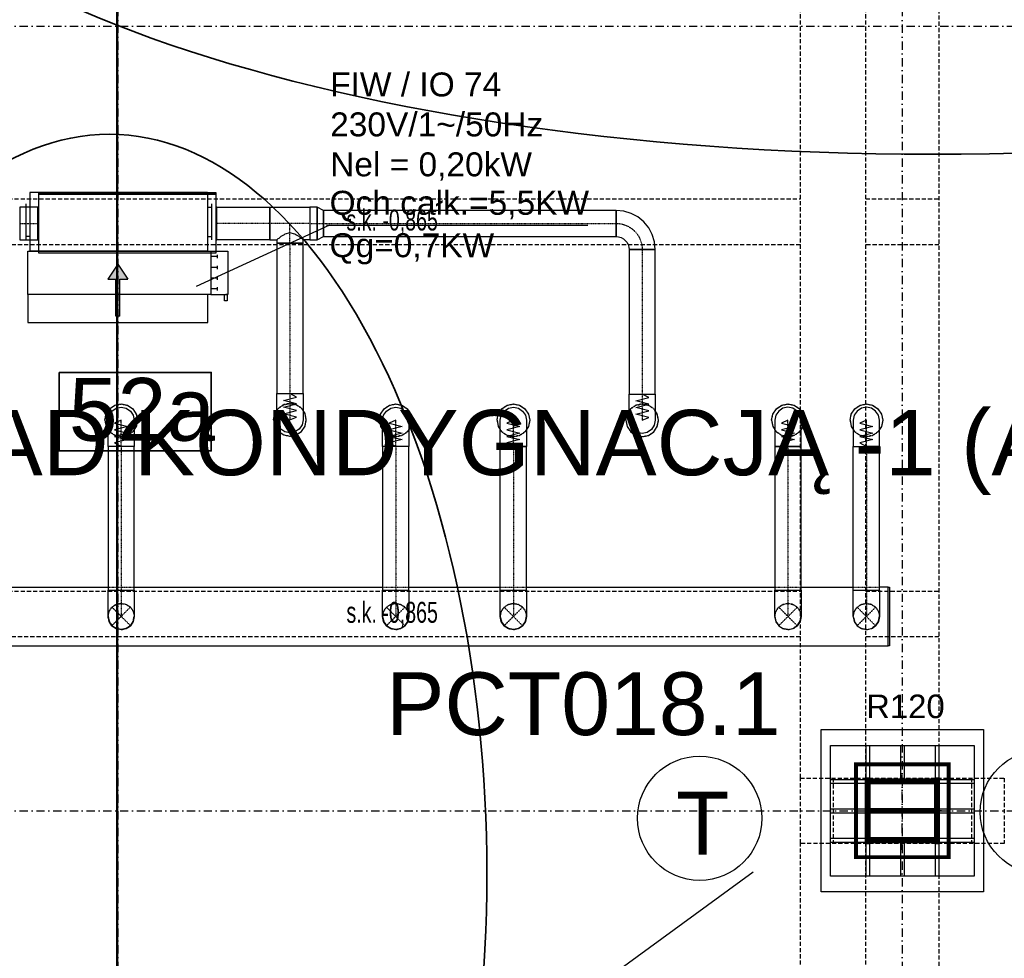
# Model space of a CAD drawing. Header units: centimetres. Extents: x -10729 to 144862, y -4437 to 43656.
# Tile 107 of 148: x 9185 to 9938, y 10887 to 11605. Entities that reach past the tile are written whole.
import ezdxf

# ---------------------------------------------------------------- set-up
doc = ezdxf.new("R2010")
doc.units = ezdxf.units.CM
doc.header["$LTSCALE"] = 0.1
for name, pattern in [('CADVENT_CENTERLINE', [9.9, 7.4, -1, 0.5, -1]), ('CADVENT_HIDDEN', [0.8, 0.25, -0.55]), ('Kondygnacja  -0_5$0$HIDDEN', [9.525, 6.35, -3.175]), ('Kondygnacja  -0_5$0$HIDDEN2', [4.7625, 3.175, -1.5875]), ('Osie rzutów$0$DASHDOT2', [12.7, 6.35, -3.175, 0, -3.175])]:
    doc.linetypes.add(name, pattern=pattern)
doc.layers.get('0').update_dxf_attribs({"color": 8})
for name, color, linetype, lineweight in [('AU Odnośnik', 131, 'Continuous', 25), ('AU opis', 7, 'Continuous', 35), ('AU Osprzęt Siemens', 5, 'Continuous', 30), ('AU Sieć LON', 1, 'Continuous', 50), ('AU Strefa obsługiwana', 90, 'Continuous', 35), ('bgde_urządzenia', 3, 'Continuous', 30)]:
    doc.layers.add(name, color=color, linetype=linetype, lineweight=lineweight)
for name, color, linetype in [('bgde-nawiewCEN', 7, 'Continuous'), ('bgde-nawiewDETAILS', 1, 'Continuous'), ('bgde-nawiewEXP', 1, 'Continuous'), ('bgde-nawiewHIDDEN', 1, 'Continuous'), ('bgde_opis urządzen', 6, 'Continuous'), ('Kondygnacja  -0_5$0$ARCH_INFO_ODPORNOŚĆ OGNIOWA', 8, 'Continuous'), ('Kondygnacja  -0_5$0$ARCH_KONSTR_POWYŻEJ RZUTU', 8, 'Kondygnacja  -0_5$0$HIDDEN'), ('Kondygnacja  -0_5$0$ARCH_KONSTR_POWYŻEJ RZUTU_IST', 8, 'Kondygnacja  -0_5$0$HIDDEN2'), ('Kondygnacja  -0_5$0$ARCH_OKŁADZINA', 8, 'Continuous'), ('Kondygnacja  -0_5$0$ARCH_SŁUPY', 8, 'Continuous'), ('Osie rzutów$0$ARCH_INFO_OSIE_IST', 8, 'Osie rzutów$0$DASHDOT2'), ('Osie rzutów$0$ARCH_INFO_OSIE_OPISY_IST', 8, 'Continuous'), ('Pomieszczenia -05$0$ARCH_INFO_OPISY', 8, 'Continuous')]:
    doc.layers.add(name, color=color, linetype=linetype)
doc.layers.add('Kondygnacja  -0_5$0$ARCH_KONSTRUKCJA_NIEWIDOCZNA', color=8, linetype='Continuous', plot=False)
doc.styles.add('Arial', font='ARIAL.TTF')
doc.styles.add('Kondygnacja  -0_5$0$Arial', font='ARIAL.TTF')
doc.styles.add('Kondygnacja  -0_5$0$BIKTS', font='bikromsw.shx', dxfattribs={"width": 0.8})
doc.styles.add('Pomieszczenia -05$0$Arial', font='ARIAL.TTF')
pattern_1 = [(45, (-1133.3117, -3177.9858), (-0.6735192, 0.6735192), [])]

# ---------------------------------------------------------------- blocks, each defined once
blk = doc.blocks.new('Osie rzutów')
at = {"layer": 'Osie rzutów$0$ARCH_INFO_OSIE_IST', "ltscale": 10}
for p, q in [((9260, 12510), (9260, 4623.26)), ((9860, 12510), (9860, 4623.26)), ((4436.04, 11600), (13655, 11600)), ((9860, 10970), (9860, 11030)), ((4436.04, 11000), (13655, 11000)), ((9890, 11000), (9830, 11000))]:
    blk.add_line(p, q, dxfattribs=at)
blk = doc.blocks.new('Pomieszczenia -05_1')
at = {"layer": 'Pomieszczenia -05$0$ARCH_INFO_OPISY', "insert": (9402.32, 11274.07), "char_height": 50, "width": 1987.3357, "attachment_point": 5, "style": 'Pomieszczenia -05$0$Arial'}
blk.add_mtext('PUSTKA NAD KONDYGNACJĄ -1 (A)', dxfattribs=at)
blk = doc.blocks.new('Kondygnacja  -0_5$0$słup_kwadrat')
at = {"layer": 'Kondygnacja  -0_5$0$ARCH_SŁUPY', "lineweight": 40}
h = blk.add_hatch(dxfattribs=at)
h.set_pattern_fill('ANSI31', color=256, scale=0.3, style=0)
h.set_pattern_definition(pattern_1)
h.paths.add_polyline_path([(36, 34), (39, 34), (39, 84), (36, 84)])
h = blk.add_hatch(dxfattribs=at)
h.set_pattern_fill('ANSI31', color=256, scale=0.3, style=0)
h.set_pattern_definition(pattern_1)
h.paths.add_polyline_path([(89, 80), (89, 83), (39, 83), (39, 80)])
h = blk.add_hatch(dxfattribs=at)
h.set_pattern_fill('ANSI31', color=256, scale=0.3, style=0)
h.set_pattern_definition(pattern_1)
h.paths.add_polyline_path([(89, 34), (92, 34), (92, 84), (89, 84)])
h = blk.add_hatch(dxfattribs=at)
h.set_pattern_fill('ANSI31', color=256, scale=0.3, style=0)
h.set_pattern_definition(pattern_1)
h.paths.add_polyline_path([(89, 57.5), (89, 60.5), (39, 60.5), (39, 57.5)])
h = blk.add_hatch(dxfattribs=at)
h.set_pattern_fill('ANSI31', color=256, scale=0.3, style=0)
h.set_pattern_definition(pattern_1)
h.paths.add_polyline_path([(89, 35), (89, 38), (39, 38), (39, 35)])
at = {"layer": 'Kondygnacja  -0_5$0$ARCH_KONSTRUKCJA_NIEWIDOCZNA'}
blk.add_lwpolyline([(119, 109), (119, 9), (9, 9), (9, 109)], close=True, dxfattribs=at)
for points in [[(36, 109), (36, 84)], [(39, 109), (39, 84)], [(62.5, 109), (62.5, 83)], [(65.5, 109), (65.5, 83)], [(89, 109), (89, 84)], [(92, 109), (92, 84)], [(9, 83), (36, 83)], [(92, 83), (119, 83)], [(9, 80), (36, 80)], [(92, 80), (119, 80)], [(9, 60.5), (36, 60.5)], [(92, 60.5), (119, 60.5)], [(9, 57.5), (36, 57.5)], [(92, 57.5), (119, 57.5)], [(9, 38), (36, 38)], [(92, 38), (119, 38)], [(9, 35), (36, 35)], [(36, 34), (36, 9)], [(39, 34), (39, 9)], [(62.5, 35), (62.5, 9)], [(65.49, 35), (65.49, 9)], [(89, 34), (89, 9)], [(92, 35), (119, 35)], [(92, 34), (92, 9)]]:
    blk.add_lwpolyline(points, dxfattribs=at)
at = {"layer": 'Kondygnacja  -0_5$0$ARCH_OKŁADZINA'}
blk.add_lwpolyline([(2, 121), (126, 121), (126, -3), (2, -3)], close=True, dxfattribs=at)
at = {"layer": 'Kondygnacja  -0_5$0$ARCH_SŁUPY', "lineweight": 40}
for p, q in [((39, 60.5), (89, 60.5)), ((89, 57.5), (39, 57.5))]:
    blk.add_line(p, q, dxfattribs=at)
at = {"layer": 'Kondygnacja  -0_5$0$ARCH_SŁUPY', "lineweight": 50, "const_width": 3}
blk.add_lwpolyline([(28.5, 94.5), (99.5, 94.5), (99.5, 23.5), (28.5, 23.5)], close=True, dxfattribs=at)
at = {"layer": 'Kondygnacja  -0_5$0$ARCH_SŁUPY', "lineweight": 40}
for points in [[(36, 84), (39, 84), (39, 34), (36, 34)], [(89, 84), (92, 84), (92, 34), (89, 34)]]:
    blk.add_lwpolyline(points, close=True, dxfattribs=at)
for points in [[(89, 83), (39, 83)], [(39, 80), (89, 80)], [(89, 38), (39, 38)], [(39, 35), (89, 35)]]:
    blk.add_lwpolyline(points, dxfattribs=at)
blk = doc.blocks.new('Kondygnacja  -0_5$0$konstrukcja istniejąca -0.5')
at = {"layer": 'Kondygnacja  -0_5$0$ARCH_KONSTR_POWYŻEJ RZUTU_IST', "ltscale": 10}
for points in [[(9782, 11025), (9782, 12175)], [(9832, 11025), (9832, 12175)], [(9888, 12175), (9888, 11025)], [(8738, 11467.89), (9782, 11467.89)], [(9832, 11467.89), (9888, 11467.89)], [(9782, 11432.89), (8738, 11432.89)], [(9888, 11432.89), (9832, 11432.89)], [(8738, 11167.89), (9782, 11167.89)], [(9832, 11167.89), (9888, 11167.89)], [(9782, 11132.89), (8738, 11132.89)], [(9888, 11132.89), (9832, 11132.89)], [(9938, 10975), (9782, 10975), (9782, 11025), (9938, 11025), (9938, 10975)], [(9782, 9825), (9782, 10975)], [(9832, 9825), (9832, 10975)], [(9888, 10975), (9888, 9825)]]:
    blk.add_lwpolyline(points, dxfattribs=at)
at = {"layer": 'Kondygnacja  -0_5$0$ARCH_KONSTR_POWYŻEJ RZUTU_IST', "ltscale": 10, "elevation": 0}
for points in [[(9807, 11025), (9807, 10975)], [(9913, 11025), (9913, 10975)]]:
    blk.add_lwpolyline(points, dxfattribs=at)
at = {"layer": 'Kondygnacja  -0_5$0$ARCH_KONSTR_POWYŻEJ RZUTU_IST', "style": 'Kondygnacja  -0_5$0$BIKTS', "width": 0.7}
for p in [(9434.83, 11443.75), (9434.83, 11143.75)]:
    blk.add_text('s.k. -0,865', height=16, dxfattribs=at).set_placement(p)

msp = doc.modelspace()

# ---------------------------------------------------------------- hatches: boundary and pattern name
at = {"layer": 'bgde_urządzenia'}
h = msp.add_hatch(color=256, dxfattribs=at)
h.paths.add_polyline_path([(9261.498, 11394.929), (9258.498, 11394.929), (9258.498, 11406.595), (9252.308, 11406.595), (9259.998, 11418.022), (9267.688, 11406.595), (9261.498, 11406.595)])
h.paths.add_polyline_path([(9261.498, 11378.261), (9258.498, 11378.261), (9258.498, 11394.929), (9261.498, 11394.929)])

# ---------------------------------------------------------------- linework, layer by layer
at = {"layer": 'AU Odnośnik'}
msp.add_line((9302.596, 10630.434), (9745.836, 10953.147), dxfattribs=at)
at = {"layer": 'AU opis'}
msp.add_lwpolyline([(9214.999, 11335.262), (9331.388, 11335.262), (9331.388, 11275.254), (9214.999, 11275.254)], close=True, dxfattribs=at)
at = {"layer": 'AU Osprzęt Siemens'}
for centre in [(9704.988, 10994.233), (9967.066, 10998.996)]:
    msp.add_circle(centre, 47.533, dxfattribs=at)
at = {"layer": 'AU Sieć LON', "color": 1}
msp.add_line((9259.406, 11831.59), (9259.406, 10663.839), dxfattribs=at)
at = {"layer": 'AU Strefa obsługiwana'}
msp.add_ellipse((9883.155, 11805.432), major_axis=(845.197, 0), ratio=0.3589101, dxfattribs=at)
at = {"layer": 'AU Strefa obsługiwana', "extrusion": (0, 0, -1)}
msp.add_ellipse((9253.433, 10951.805), major_axis=(0, 565.597), ratio=0.510585, start_param=-1.5707963, end_param=4.712389, dxfattribs=at)
at = {"layer": 'bgde-nawiewCEN', "linetype": 'CADVENT_CENTERLINE', "ltscale": 0.06}
for p, q in [((9184.904, 11449.17), (9198.904, 11449.17)), ((9199.304, 11449.17), (9198.904, 11449.17)), ((9335.304, 11449.17), (9335.704, 11449.17)), ((9376.342, 11449.17), (9335.704, 11449.17)), ((9391.642, 11449.17), (9376.342, 11449.17)), ((9391.642, 11434.17), (9391.642, 11449.17)), ((9406.942, 11449.17), (9391.642, 11449.17)), ((9406.942, 11449.17), (9417.242, 11449.17)), ((9417.242, 11449.17), (9641.065, 11449.17)), ((9391.642, 11434.17), (9391.642, 11318.996)), ((9661.065, 11429.17), (9661.065, 11318.603)), ((9391.642, 11318.996), (9391.642, 11317.127)), ((9391.642, 11317.127), (9391.642, 11312.015)), ((9391.642, 11312.015), (9391.642, 11309.236)), ((9661.065, 11318.603), (9661.065, 11316.734)), ((9661.065, 11316.734), (9661.065, 11311.623)), ((9661.065, 11311.623), (9661.065, 11308.843)), ((9391.642, 11309.236), (9391.642, 11306.884)), ((9391.642, 11306.884), (9391.642, 11304.922)), ((9391.642, 11304.922), (9391.642, 11303.316)), ((9661.065, 11308.843), (9661.065, 11306.491)), ((9661.065, 11306.491), (9661.065, 11304.529)), ((9661.065, 11304.529), (9661.065, 11302.923)), ((9262.52, 11298.556), (9262.52, 11298.603)), ((9262.52, 11298.443), (9262.52, 11298.556)), ((9262.52, 11298.224), (9262.52, 11298.443)), ((9262.52, 11297.863), (9262.52, 11298.224)), ((9262.52, 11297.323), (9262.52, 11297.863)), ((9262.52, 11296.571), (9262.52, 11297.323)), ((9262.52, 11295.569), (9262.52, 11296.571)), ((9391.642, 11303.316), (9391.642, 11302.03)), ((9391.642, 11302.03), (9391.642, 11301.029)), ((9391.642, 11301.029), (9391.642, 11300.276)), ((9391.642, 11300.276), (9391.642, 11299.737)), ((9391.642, 11299.737), (9391.642, 11299.375)), ((9391.642, 11299.375), (9391.642, 11299.156)), ((9391.642, 11299.156), (9391.642, 11299.044)), ((9391.642, 11299.044), (9391.642, 11298.996)), ((9472.52, 11298.556), (9472.52, 11298.603)), ((9472.52, 11298.443), (9472.52, 11298.556)), ((9472.52, 11298.224), (9472.52, 11298.443)), ((9472.52, 11297.863), (9472.52, 11298.224)), ((9472.52, 11297.323), (9472.52, 11297.863)), ((9472.52, 11296.571), (9472.52, 11297.323)), ((9472.52, 11295.569), (9472.52, 11296.571)), ((9562.52, 11298.556), (9562.52, 11298.603)), ((9562.52, 11298.443), (9562.52, 11298.556)), ((9562.52, 11298.224), (9562.52, 11298.443)), ((9562.52, 11297.863), (9562.52, 11298.224)), ((9562.52, 11297.323), (9562.52, 11297.863)), ((9562.52, 11296.571), (9562.52, 11297.323)), ((9562.52, 11295.569), (9562.52, 11296.571)), ((9661.065, 11302.923), (9661.065, 11301.637)), ((9661.065, 11301.637), (9661.065, 11300.636)), ((9661.065, 11300.636), (9661.065, 11299.883)), ((9661.065, 11299.883), (9661.065, 11299.344)), ((9661.065, 11299.344), (9661.065, 11298.983)), ((9661.065, 11298.983), (9661.065, 11298.763)), ((9661.065, 11298.763), (9661.065, 11298.651)), ((9661.065, 11298.651), (9661.065, 11298.603)), ((9772.52, 11298.556), (9772.52, 11298.603)), ((9772.52, 11298.443), (9772.52, 11298.556)), ((9772.52, 11298.224), (9772.52, 11298.443)), ((9772.52, 11297.863), (9772.52, 11298.224)), ((9772.52, 11297.323), (9772.52, 11297.863)), ((9772.52, 11296.571), (9772.52, 11297.323)), ((9772.52, 11295.569), (9772.52, 11296.571)), ((9832.52, 11298.556), (9832.52, 11298.603)), ((9832.52, 11298.443), (9832.52, 11298.556)), ((9832.52, 11298.224), (9832.52, 11298.443)), ((9832.52, 11297.863), (9832.52, 11298.224)), ((9832.52, 11297.323), (9832.52, 11297.863)), ((9832.52, 11296.571), (9832.52, 11297.323)), ((9832.52, 11295.569), (9832.52, 11296.571)), ((9262.52, 11294.283), (9262.52, 11295.569)), ((9262.52, 11292.677), (9262.52, 11294.283)), ((9262.52, 11290.716), (9262.52, 11292.677)), ((9262.52, 11288.363), (9262.52, 11290.716)), ((9472.52, 11294.283), (9472.52, 11295.569)), ((9472.52, 11292.677), (9472.52, 11294.283)), ((9472.52, 11290.716), (9472.52, 11292.677)), ((9472.52, 11288.363), (9472.52, 11290.716)), ((9562.52, 11294.283), (9562.52, 11295.569)), ((9562.52, 11292.677), (9562.52, 11294.283)), ((9562.52, 11290.716), (9562.52, 11292.677)), ((9562.52, 11288.363), (9562.52, 11290.716)), ((9772.52, 11294.283), (9772.52, 11295.569)), ((9772.52, 11292.677), (9772.52, 11294.283)), ((9772.52, 11290.716), (9772.52, 11292.677)), ((9772.52, 11288.363), (9772.52, 11290.716)), ((9832.52, 11294.283), (9832.52, 11295.569)), ((9832.52, 11292.677), (9832.52, 11294.283)), ((9832.52, 11290.716), (9832.52, 11292.677)), ((9832.52, 11288.363), (9832.52, 11290.716)), ((9262.52, 11285.584), (9262.52, 11288.363)), ((9262.52, 11280.473), (9262.52, 11285.584)), ((9472.52, 11285.584), (9472.52, 11288.363)), ((9472.52, 11280.473), (9472.52, 11285.584)), ((9562.52, 11285.584), (9562.52, 11288.363)), ((9562.52, 11280.473), (9562.52, 11285.584)), ((9772.52, 11285.584), (9772.52, 11288.363)), ((9772.52, 11280.473), (9772.52, 11285.584)), ((9832.52, 11285.584), (9832.52, 11288.363)), ((9832.52, 11280.473), (9832.52, 11285.584)), ((9262.52, 11278.603), (9262.52, 11280.473)), ((9262.52, 11278.603), (9262.52, 11168.606)), ((9472.52, 11278.603), (9472.52, 11280.473)), ((9472.52, 11278.603), (9472.52, 11168.606)), ((9562.52, 11278.603), (9562.52, 11280.473)), ((9562.52, 11278.603), (9562.52, 11168.606)), ((9772.52, 11278.603), (9772.52, 11280.473)), ((9772.52, 11278.603), (9772.52, 11168.606)), ((9832.52, 11278.603), (9832.52, 11280.473)), ((9832.52, 11278.603), (9832.52, 11168.606)), ((9262.52, 11168.606), (9262.52, 11148.606)), ((9472.52, 11168.606), (9472.52, 11148.606)), ((9562.52, 11168.606), (9562.52, 11148.606)), ((9772.52, 11168.606), (9772.52, 11148.606)), ((9832.52, 11168.606), (9832.52, 11148.606))]:
    msp.add_line(p, q, dxfattribs=at)
at = {"layer": 'bgde-nawiewCEN', "linetype": 'CADVENT_CENTERLINE', "ltscale": 0.06, "extrusion": (0, 0, -1)}
msp.add_arc((-9641.065, 11429.17), 20, 90, 180, dxfattribs=at)
at = {"layer": 'bgde-nawiewDETAILS', "linetype": 'CADVENT_HIDDEN'}
for p, q in [((9255.449, 11141.535), (9269.591, 11155.677)), ((9255.449, 11155.677), (9269.591, 11141.535)), ((9465.449, 11141.535), (9479.591, 11155.677)), ((9465.449, 11155.677), (9479.591, 11141.535)), ((9555.449, 11141.535), (9569.591, 11155.677)), ((9555.449, 11155.677), (9569.591, 11141.535)), ((9765.449, 11141.535), (9779.591, 11155.677)), ((9765.449, 11155.677), (9779.591, 11141.535)), ((9825.449, 11141.535), (9839.591, 11155.677)), ((9825.449, 11155.677), (9839.591, 11141.535))]:
    msp.add_line(p, q, dxfattribs=at)
at = {"layer": 'bgde-nawiewEXP', "linetype": 'Continuous'}
for points in [[(9199.304, 11471.67), (9335.304, 11471.67), (9335.304, 11472.67), (9199.304, 11472.67)], [(9199.304, 11426.67), (9335.304, 11426.67), (9335.304, 11471.67), (9199.304, 11471.67)], [(9184.904, 11436.67), (9198.904, 11436.67), (9198.904, 11461.67), (9184.904, 11461.67), (9184.904, 11437.621)], [(9335.704, 11436.67), (9335.704, 11461.67), (9376.342, 11461.67), (9376.342, 11436.67)], [(9406.942, 11436.67), (9412.426, 11436.67), (9412.426, 11461.67), (9406.942, 11461.67), (9406.942, 11437.621)], [(9412.426, 11436.67), (9417.242, 11439.17), (9417.242, 11459.17), (9412.426, 11461.67), (9412.426, 11437.621)], [(9417.242, 11439.17), (9641.065, 11439.17), (9641.065, 11459.17), (9417.242, 11459.17), (9417.242, 11439.931)], [(9641.065, 11439.17), (9643.016, 11438.977), (9644.892, 11438.408), (9646.621, 11437.484), (9648.136, 11436.241), (9649.38, 11434.725), (9650.304, 11432.996), (9650.873, 11431.12), (9651.065, 11429.17), (9671.065, 11429.17), (9670.488, 11435.022), (9668.781, 11440.65), (9666.009, 11445.837), (9662.278, 11450.383), (9657.732, 11454.114), (9652.545, 11456.886), (9646.918, 11458.593), (9641.065, 11459.17), (9641.065, 11439.931)], [(9381.642, 11318.996), (9401.642, 11318.996), (9401.642, 11434.17), (9381.642, 11434.17)], [(9651.065, 11318.603), (9671.065, 11318.603), (9671.065, 11429.17), (9651.065, 11429.17)], [(9381.642, 11299.044), (9381.642, 11318.996), (9401.642, 11318.996), (9401.642, 11298.996), (9400.881, 11295.169), (9398.713, 11291.925), (9395.469, 11289.757), (9391.642, 11288.996), (9387.815, 11289.757), (9384.571, 11291.925), (9382.403, 11295.169), (9381.642, 11298.996)], [(9651.065, 11301.637), (9651.065, 11318.603), (9671.065, 11318.603), (9671.065, 11298.603), (9670.304, 11294.776), (9668.136, 11291.532), (9664.892, 11289.364), (9661.065, 11288.603), (9657.238, 11289.364), (9653.994, 11291.532), (9651.826, 11294.776), (9651.065, 11298.603), (9651.065, 11300.636)], [(9252.52, 11168.606), (9272.52, 11168.606), (9272.52, 11278.603), (9252.52, 11278.603), (9252.52, 11298.603), (9253.281, 11302.43), (9255.449, 11305.674), (9258.693, 11307.842), (9262.52, 11308.603), (9266.347, 11307.842), (9269.591, 11305.674), (9271.759, 11302.43), (9272.52, 11298.603), (9272.52, 11278.603), (9252.52, 11278.603)], [(9462.52, 11168.606), (9482.52, 11168.606), (9482.52, 11278.603), (9468.693, 11278.603), (9468.693, 11278.603), (9462.52, 11278.603), (9462.52, 11298.603), (9463.281, 11302.43), (9465.449, 11305.674), (9468.693, 11307.842), (9472.52, 11308.603), (9476.347, 11307.842), (9479.591, 11305.674), (9481.759, 11302.43), (9482.52, 11298.603), (9482.52, 11278.603), (9468.693, 11278.603), (9468.693, 11278.603), (9462.52, 11278.603)], [(9762.52, 11295.569), (9762.52, 11278.603), (9782.52, 11278.603), (9782.52, 11298.603), (9781.759, 11302.43), (9779.591, 11305.674), (9776.347, 11307.842), (9772.52, 11308.603), (9768.693, 11307.842), (9765.449, 11305.674), (9763.281, 11302.43), (9762.52, 11298.603), (9762.52, 11296.571)], [(9822.52, 11278.603), (9842.52, 11278.603), (9842.52, 11298.603), (9841.759, 11302.43), (9839.591, 11305.674), (9836.347, 11307.842), (9832.52, 11308.603), (9828.693, 11307.842), (9825.449, 11305.674), (9823.281, 11302.43), (9822.52, 11298.603), (9822.52, 11280.473)], [(9762.52, 11168.606), (9782.52, 11168.606), (9782.52, 11278.603), (9762.52, 11278.603)], [(9252.52, 11148.606), (9252.52, 11168.606), (9272.52, 11168.606), (9272.52, 11148.606), (9271.759, 11144.779), (9269.591, 11141.535), (9266.347, 11139.367), (9262.52, 11138.606), (9258.693, 11139.367), (9255.449, 11141.535), (9253.281, 11144.779)], [(9462.52, 11148.606), (9462.52, 11168.606), (9482.52, 11168.606), (9482.52, 11148.606), (9481.759, 11144.779), (9479.591, 11141.535), (9476.347, 11139.367), (9472.52, 11138.606), (9468.693, 11139.367), (9465.449, 11141.535), (9463.281, 11144.779)], [(9552.52, 11148.606), (9552.52, 11168.606), (9572.52, 11168.606), (9572.52, 11148.606), (9571.759, 11144.779), (9569.591, 11141.535), (9566.347, 11139.367), (9562.52, 11138.606), (9558.693, 11139.367), (9555.449, 11141.535), (9553.281, 11144.779)], [(9849.111, 11126.106), (9849.111, 11171.106), (9850.111, 11171.106), (9850.111, 11126.106)]]:
    msp.add_lwpolyline(points, close=True, dxfattribs=at)
for points in [[(9198.904, 11436.67), (9198.904, 11461.67), (9199.304, 11461.67)], [(9335.304, 11436.67), (9335.704, 11436.67), (9335.704, 11461.67), (9335.304, 11461.67)], [(9376.342, 11436.67), (9376.342, 11461.67), (9406.942, 11461.67), (9406.942, 11436.67), (9401.642, 11436.67)], [(9376.342, 11436.67), (9381.642, 11436.67), (9381.642, 11434.17), (9401.642, 11434.17), (9401.642, 11436.67), (9400.881, 11437.431), (9400.241, 11437.621), (9398.713, 11439.15), (9396.067, 11440.331), (9395.469, 11440.929), (9391.642, 11442.069), (9387.815, 11440.929), (9387.217, 11440.331), (9384.571, 11439.15), (9383.042, 11437.621), (9382.403, 11437.431), (9381.642, 11436.67)], [(9198.904, 11436.67), (9199.304, 11436.67)], [(9250.02, 11298.603), (9250.972, 11303.387), (9253.681, 11307.442), (9257.737, 11310.152), (9262.52, 11311.103), (9267.304, 11310.152), (9271.359, 11307.442), (9274.069, 11303.387), (9275.02, 11298.603), (9274.069, 11293.82), (9272.52, 11291.502)], [(9379.142, 11298.996), (9380.093, 11294.213), (9382.803, 11290.157), (9386.858, 11287.448), (9391.642, 11286.496), (9396.425, 11287.448), (9400.481, 11290.157), (9403.19, 11294.213), (9404.142, 11298.996), (9403.19, 11303.78), (9401.642, 11306.097)], [(9379.142, 11298.996), (9380.093, 11303.78), (9381.642, 11306.097)], [(9460.02, 11298.603), (9460.972, 11303.387), (9463.681, 11307.442), (9467.737, 11310.152), (9472.52, 11311.103), (9477.304, 11310.152), (9481.359, 11307.442), (9484.069, 11303.387), (9485.02, 11298.603), (9484.069, 11293.82), (9482.52, 11291.502)], [(9550.02, 11298.603), (9550.972, 11303.387), (9553.681, 11307.442), (9557.737, 11310.152), (9562.52, 11311.103), (9567.304, 11310.152), (9571.359, 11307.442), (9574.069, 11303.387), (9575.02, 11298.603), (9574.069, 11293.82), (9572.52, 11291.502)], [(9552.52, 11168.606), (9572.52, 11168.606), (9572.52, 11278.603), (9571.759, 11278.603), (9571.759, 11278.603), (9552.52, 11278.603), (9552.52, 11298.603), (9553.281, 11302.43), (9555.449, 11305.674), (9558.693, 11307.842), (9562.52, 11308.603), (9566.347, 11307.842), (9569.591, 11305.674), (9571.759, 11302.43), (9572.52, 11298.603), (9572.52, 11278.603), (9571.759, 11278.603)], [(9648.565, 11298.603), (9649.516, 11293.82), (9652.226, 11289.764), (9656.281, 11287.055), (9661.065, 11286.103), (9665.848, 11287.055), (9669.904, 11289.764), (9672.613, 11293.82), (9673.565, 11298.603), (9672.613, 11303.387), (9671.065, 11305.704)], [(9648.565, 11298.603), (9649.516, 11303.387), (9651.065, 11305.704)], [(9760.02, 11298.603), (9760.972, 11303.387), (9763.681, 11307.442), (9767.737, 11310.152), (9772.52, 11311.103), (9777.304, 11310.152), (9781.359, 11307.442), (9784.069, 11303.387), (9785.02, 11298.603), (9784.069, 11293.82), (9782.52, 11291.502)], [(9820.02, 11298.603), (9820.972, 11303.387), (9823.681, 11307.442), (9827.737, 11310.152), (9832.52, 11311.103), (9837.304, 11310.152), (9841.359, 11307.442), (9844.069, 11303.387), (9845.02, 11298.603), (9844.069, 11293.82), (9842.52, 11291.502)], [(9250.02, 11298.603), (9250.972, 11293.82), (9252.52, 11291.502)], [(9460.02, 11298.603), (9460.972, 11293.82), (9462.52, 11291.502)], [(9550.02, 11298.603), (9550.972, 11293.82), (9552.52, 11291.502)], [(9760.02, 11298.603), (9760.972, 11293.82), (9762.52, 11291.502)], [(9820.02, 11298.603), (9820.972, 11293.82), (9822.52, 11291.502)], [(9552.52, 11168.606), (9552.52, 11278.603), (9572.52, 11278.603)], [(9822.52, 11168.606), (9842.52, 11168.606), (9842.52, 11278.603), (9836.347, 11278.603)], [(9822.52, 11168.606), (9822.52, 11278.603), (9836.347, 11278.603)], [(9836.347, 11278.603), (9832.52, 11278.603)], [(9836.347, 11278.603), (9839.591, 11278.603)], [(8255.953, 11126.106), (9849.111, 11126.106), (9849.111, 11171.106), (9842.52, 11171.106)], [(9072.52, 11171.106), (9252.52, 11171.106)], [(9272.52, 11171.106), (9462.52, 11171.106)], [(9482.52, 11171.106), (9552.52, 11171.106)], [(9572.52, 11171.106), (9762.52, 11171.106)], [(9762.52, 11148.606), (9762.52, 11168.606), (9782.52, 11168.606), (9782.52, 11148.606), (9781.759, 11144.779), (9779.591, 11141.535), (9777.378, 11140.056)], [(9782.52, 11171.106), (9822.52, 11171.106)], [(9822.52, 11148.606), (9822.52, 11168.606), (9842.52, 11168.606), (9842.52, 11148.606), (9841.759, 11144.779), (9839.591, 11141.535), (9837.36, 11140.043)], [(9252.52, 11148.606), (9253.281, 11144.779), (9253.705, 11144.145)], [(9252.577, 11147.545), (9252.645, 11148.304)], [(9252.577, 11147.545), (9253.739, 11143.821), (9255.255, 11142.005)], [(9269.716, 11141.836), (9270.301, 11142.324), (9272.113, 11145.78), (9272.326, 11148.136)], [(9272.059, 11146.286), (9272.52, 11148.606)], [(9462.52, 11148.606), (9463.281, 11144.779), (9463.676, 11144.188)], [(9462.57, 11147.613), (9462.638, 11148.32)], [(9462.57, 11147.613), (9463.707, 11143.881), (9465.259, 11141.995)], [(9479.71, 11141.82), (9480.258, 11142.271), (9482.093, 11145.715), (9482.33, 11148.145)], [(9482.044, 11146.211), (9482.52, 11148.606)], [(9552.52, 11148.606), (9553.281, 11144.779), (9553.664, 11144.206)], [(9552.567, 11147.642), (9552.636, 11148.327)], [(9552.567, 11147.642), (9553.693, 11143.906), (9555.26, 11141.99)], [(9569.707, 11141.813), (9570.24, 11142.249), (9572.085, 11145.687), (9572.332, 11148.15)], [(9572.037, 11146.178), (9572.52, 11148.606)], [(9762.52, 11148.606), (9763.281, 11144.779), (9765.449, 11141.535), (9768.693, 11139.367), (9769.256, 11139.255)], [(9762.52, 11148.606), (9763.281, 11144.779), (9763.6, 11144.302)], [(9762.553, 11147.798), (9762.619, 11148.367)], [(9762.553, 11147.798), (9763.621, 11144.045), (9765.274, 11141.958)], [(9779.69, 11141.773), (9780.139, 11142.129), (9782.038, 11145.538), (9782.345, 11148.182)], [(9782.001, 11145.995), (9782.52, 11148.606)], [(9822.52, 11148.606), (9823.281, 11144.779), (9825.449, 11141.535), (9828.693, 11139.367), (9829.243, 11139.258)], [(9822.52, 11148.606), (9823.281, 11144.779), (9823.593, 11144.313)], [(9822.552, 11147.816), (9822.617, 11148.372)], [(9822.552, 11147.816), (9823.613, 11144.061), (9825.275, 11141.954)], [(9839.688, 11141.768), (9840.128, 11142.115), (9842.032, 11145.521), (9842.347, 11148.186)], [(9841.997, 11145.973), (9842.52, 11148.606)], [(9254.135, 11143.501), (9255.449, 11141.535), (9258.693, 11139.367), (9259.441, 11139.218)], [(9255.751, 11141.41), (9256.239, 11140.825), (9259.695, 11139.013), (9262.05, 11138.8)], [(9260.201, 11139.067), (9262.52, 11138.606), (9266.347, 11139.367), (9266.981, 11139.79)], [(9262.822, 11138.731), (9263.581, 11138.662), (9267.305, 11139.825), (9269.121, 11141.34)], [(9267.625, 11140.221), (9269.591, 11141.535), (9271.759, 11144.779), (9271.908, 11145.526)], [(9464.092, 11143.565), (9465.449, 11141.535), (9468.693, 11139.367), (9469.39, 11139.228)], [(9465.734, 11141.416), (9466.186, 11140.868), (9469.629, 11139.033), (9472.06, 11138.796)], [(9470.125, 11139.082), (9472.52, 11138.606), (9476.347, 11139.367), (9476.938, 11139.762)], [(9472.806, 11138.724), (9473.513, 11138.655), (9477.245, 11139.792), (9479.131, 11141.344)], [(9477.561, 11140.178), (9479.591, 11141.535), (9481.759, 11144.779), (9481.898, 11145.476)], [(9554.074, 11143.593), (9555.449, 11141.535), (9558.693, 11139.367), (9559.369, 11139.232)], [(9555.727, 11141.419), (9556.164, 11140.886), (9559.602, 11139.041), (9562.065, 11138.794)], [(9560.093, 11139.089), (9562.52, 11138.606), (9566.347, 11139.367), (9566.92, 11139.75)], [(9562.799, 11138.721), (9563.484, 11138.652), (9567.22, 11139.779), (9569.136, 11141.346)], [(9567.533, 11140.16), (9569.591, 11141.535), (9571.759, 11144.779), (9571.894, 11145.455)], [(9763.97, 11143.748), (9765.449, 11141.535), (9768.693, 11139.367), (9772.52, 11138.606), (9769.909, 11139.125)], [(9765.688, 11141.436), (9766.043, 11140.987), (9769.452, 11139.088), (9772.097, 11138.781)], [(9772.52, 11138.606), (9776.347, 11139.367), (9779.591, 11141.535), (9781.759, 11144.779), (9781.871, 11145.341)], [(9772.52, 11138.606), (9776.347, 11139.367), (9776.824, 11139.685)], [(9772.759, 11138.704), (9773.328, 11138.638), (9777.081, 11139.706), (9779.168, 11141.359)], [(9823.958, 11143.766), (9825.449, 11141.535), (9828.693, 11139.367), (9832.52, 11138.606), (9829.888, 11139.129)], [(9825.683, 11141.438), (9826.03, 11140.998), (9829.435, 11139.093), (9832.101, 11138.779)], [(9832.52, 11138.606), (9836.347, 11139.367), (9839.591, 11141.535), (9841.759, 11144.779), (9841.868, 11145.328)], [(9832.52, 11138.606), (9836.347, 11139.367), (9836.813, 11139.678)], [(9832.754, 11138.702), (9833.31, 11138.637), (9837.065, 11139.698), (9839.172, 11141.361)]]:
    msp.add_lwpolyline(points, dxfattribs=at)
at = {"layer": 'bgde-nawiewEXP'}
for points in [[(9391.642, 11298.996), (9396.642, 11301.126), (9386.642, 11303.662), (9396.642, 11306.184), (9386.642, 11308.713), (9396.642, 11311.266), (9386.642, 11313.802), (9396.642, 11316.348), (9391.642, 11318.996)], [(9661.065, 11298.603), (9666.065, 11300.733), (9656.065, 11303.269), (9666.065, 11305.791), (9656.065, 11308.32), (9666.065, 11310.873), (9656.065, 11313.409), (9666.065, 11315.955), (9661.065, 11318.603)], [(9262.52, 11298.603), (9257.52, 11296.473), (9267.52, 11293.937), (9257.52, 11291.415), (9267.52, 11288.887), (9257.52, 11286.333), (9267.52, 11283.797), (9257.52, 11281.252), (9262.52, 11278.603)], [(9472.52, 11298.603), (9467.52, 11296.473), (9477.52, 11293.937), (9467.52, 11291.415), (9477.52, 11288.887), (9467.52, 11286.333), (9477.52, 11283.797), (9467.52, 11281.252), (9472.52, 11278.603)], [(9562.52, 11298.603), (9557.52, 11296.473), (9567.52, 11293.937), (9557.52, 11291.415), (9567.52, 11288.887), (9557.52, 11286.333), (9567.52, 11283.797), (9557.52, 11281.252), (9562.52, 11278.603)], [(9772.52, 11298.603), (9767.52, 11296.473), (9777.52, 11293.937), (9767.52, 11291.415), (9777.52, 11288.887), (9767.52, 11286.333), (9777.52, 11283.797), (9767.52, 11281.252), (9772.52, 11278.603)], [(9832.52, 11298.603), (9827.52, 11296.473), (9837.52, 11293.937), (9827.52, 11291.415), (9837.52, 11288.887), (9827.52, 11286.333), (9837.52, 11283.797), (9827.52, 11281.252), (9832.52, 11278.603)]]:
    msp.add_lwpolyline(points, dxfattribs=at)
at = {"layer": 'bgde-nawiewHIDDEN', "linetype": 'CADVENT_HIDDEN'}
for points in [[(9199.304, 11436.67), (9199.304, 11461.67)], [(9335.304, 11436.67), (9335.304, 11461.67)], [(9250.02, 11298.603), (9250.972, 11303.387), (9253.681, 11307.442), (9257.737, 11310.152), (9262.52, 11311.103), (9267.304, 11310.152), (9271.359, 11307.442), (9274.069, 11303.387), (9275.02, 11298.603), (9274.069, 11293.82), (9271.359, 11289.764), (9267.304, 11287.055), (9262.52, 11286.103), (9257.737, 11287.055), (9253.681, 11289.764), (9252.52, 11291.502)], [(9379.142, 11298.996), (9380.093, 11294.213), (9382.803, 11290.157), (9386.858, 11287.448), (9391.642, 11286.496), (9396.425, 11287.448), (9400.481, 11290.157), (9403.19, 11294.213), (9404.142, 11298.996), (9403.19, 11303.78), (9400.481, 11307.835), (9396.425, 11310.545), (9391.642, 11311.496), (9386.858, 11310.545), (9382.803, 11307.835), (9381.642, 11306.097)], [(9379.142, 11298.996), (9380.093, 11303.78), (9382.803, 11307.835), (9386.858, 11310.545), (9391.642, 11311.496), (9396.425, 11310.545), (9400.481, 11307.835), (9401.642, 11306.097)], [(9460.02, 11298.603), (9460.972, 11303.387), (9463.681, 11307.442), (9467.737, 11310.152), (9472.52, 11311.103), (9477.304, 11310.152), (9481.359, 11307.442), (9484.069, 11303.387), (9485.02, 11298.603), (9484.069, 11293.82), (9481.359, 11289.764), (9477.304, 11287.055), (9472.52, 11286.103), (9467.737, 11287.055), (9463.681, 11289.764), (9462.52, 11291.502)], [(9550.02, 11298.603), (9550.972, 11303.387), (9553.681, 11307.442), (9557.737, 11310.152), (9562.52, 11311.103), (9567.304, 11310.152), (9571.359, 11307.442), (9574.069, 11303.387), (9575.02, 11298.603), (9574.069, 11293.82), (9571.359, 11289.764), (9567.304, 11287.055), (9562.52, 11286.103), (9557.737, 11287.055), (9553.681, 11289.764), (9552.52, 11291.502)], [(9648.565, 11298.603), (9649.516, 11293.82), (9652.226, 11289.764), (9656.281, 11287.055), (9661.065, 11286.103), (9665.848, 11287.055), (9669.904, 11289.764), (9672.613, 11293.82), (9673.565, 11298.603), (9672.613, 11303.387), (9669.904, 11307.442), (9665.848, 11310.152), (9661.065, 11311.103), (9656.281, 11310.152), (9652.226, 11307.442), (9651.065, 11305.704)], [(9648.565, 11298.603), (9649.516, 11303.387), (9652.226, 11307.442), (9656.281, 11310.152), (9661.065, 11311.103), (9665.848, 11310.152), (9669.904, 11307.442), (9671.065, 11305.704)], [(9760.02, 11298.603), (9760.972, 11303.387), (9763.681, 11307.442), (9767.737, 11310.152), (9772.52, 11311.103), (9777.304, 11310.152), (9781.359, 11307.442), (9784.069, 11303.387), (9785.02, 11298.603), (9784.069, 11293.82), (9781.359, 11289.764), (9777.304, 11287.055), (9772.52, 11286.103), (9767.737, 11287.055), (9763.681, 11289.764), (9762.52, 11291.502)], [(9820.02, 11298.603), (9820.972, 11303.387), (9823.681, 11307.442), (9827.737, 11310.152), (9832.52, 11311.103), (9837.304, 11310.152), (9841.359, 11307.442), (9844.069, 11303.387), (9845.02, 11298.603), (9844.069, 11293.82), (9841.359, 11289.764), (9837.304, 11287.055), (9832.52, 11286.103), (9827.737, 11287.055), (9823.681, 11289.764), (9822.52, 11291.502)], [(9250.02, 11298.603), (9250.972, 11293.82), (9253.681, 11289.764), (9257.737, 11287.055), (9262.52, 11286.103), (9267.304, 11287.055), (9271.359, 11289.764), (9272.52, 11291.502)], [(9460.02, 11298.603), (9460.972, 11293.82), (9463.681, 11289.764), (9467.737, 11287.055), (9472.52, 11286.103), (9477.304, 11287.055), (9481.359, 11289.764), (9482.52, 11291.502)], [(9550.02, 11298.603), (9550.972, 11293.82), (9553.681, 11289.764), (9557.737, 11287.055), (9562.52, 11286.103), (9567.304, 11287.055), (9571.359, 11289.764), (9572.52, 11291.502)], [(9760.02, 11298.603), (9760.972, 11293.82), (9763.681, 11289.764), (9767.737, 11287.055), (9772.52, 11286.103), (9777.304, 11287.055), (9781.359, 11289.764), (9782.52, 11291.502)], [(9820.02, 11298.603), (9820.972, 11293.82), (9823.681, 11289.764), (9827.737, 11287.055), (9832.52, 11286.103), (9837.304, 11287.055), (9841.359, 11289.764), (9842.52, 11291.502)], [(9252.52, 11171.106), (9272.52, 11171.106)], [(9462.52, 11171.106), (9482.52, 11171.106)], [(9552.52, 11171.106), (9572.52, 11171.106)], [(9762.52, 11171.106), (9782.52, 11171.106)], [(9822.52, 11171.106), (9842.52, 11171.106)], [(9252.52, 11148.606), (9253.281, 11152.433), (9255.449, 11155.677), (9258.693, 11157.844), (9262.52, 11158.606), (9266.347, 11157.844), (9269.591, 11155.677), (9271.759, 11152.433), (9272.52, 11148.606)], [(9252.645, 11148.304), (9252.928, 11151.431), (9254.739, 11154.887), (9257.735, 11157.387), (9261.46, 11158.549), (9265.346, 11158.198), (9268.802, 11156.387), (9271.301, 11153.391), (9272.464, 11149.666), (9272.326, 11148.136)], [(9462.52, 11148.606), (9463.281, 11152.433), (9465.449, 11155.677), (9468.693, 11157.844), (9472.52, 11158.606), (9476.347, 11157.844), (9479.591, 11155.677), (9481.759, 11152.433), (9482.52, 11148.606)], [(9462.638, 11148.32), (9462.947, 11151.497), (9464.782, 11154.94), (9467.795, 11157.419), (9471.528, 11158.556), (9475.411, 11158.179), (9478.855, 11156.344), (9481.334, 11153.331), (9482.471, 11149.598), (9482.33, 11148.145)], [(9552.52, 11148.606), (9553.281, 11152.433), (9555.449, 11155.677), (9558.693, 11157.844), (9562.52, 11158.606), (9566.347, 11157.844), (9569.591, 11155.677), (9571.759, 11152.433), (9572.52, 11148.606)], [(9552.636, 11148.327), (9552.956, 11151.524), (9554.8, 11154.962), (9557.821, 11157.433), (9561.556, 11158.559), (9565.439, 11158.17), (9568.877, 11156.326), (9571.347, 11153.305), (9572.474, 11149.57), (9572.332, 11148.15)], [(9762.52, 11148.606), (9763.281, 11152.433), (9765.449, 11155.677), (9768.693, 11157.844), (9772.52, 11158.606), (9776.347, 11157.844), (9779.591, 11155.677), (9781.759, 11152.433), (9782.52, 11148.606)], [(9762.619, 11148.367), (9763.003, 11151.674), (9764.901, 11155.083), (9767.96, 11157.505), (9771.713, 11158.573), (9775.588, 11158.123), (9778.997, 11156.225), (9781.42, 11153.166), (9782.488, 11149.413), (9782.345, 11148.182)], [(9822.52, 11148.606), (9823.281, 11152.433), (9825.449, 11155.677), (9828.693, 11157.844), (9832.52, 11158.606), (9836.347, 11157.844), (9839.591, 11155.677), (9841.759, 11152.433), (9842.52, 11148.606)], [(9822.617, 11148.372), (9823.008, 11151.691), (9824.913, 11155.096), (9827.976, 11157.513), (9831.73, 11158.574), (9835.605, 11158.118), (9839.011, 11156.213), (9841.428, 11153.15), (9842.489, 11149.396), (9842.347, 11148.186)], [(9271.908, 11145.526), (9272.059, 11146.286)], [(9481.898, 11145.476), (9482.044, 11146.211)], [(9571.894, 11145.455), (9572.037, 11146.178)], [(9781.871, 11145.341), (9782.001, 11145.995)], [(9841.868, 11145.328), (9841.997, 11145.973)], [(9253.705, 11144.145), (9254.135, 11143.501)], [(9255.255, 11142.005), (9255.751, 11141.41)], [(9259.441, 11139.218), (9260.201, 11139.067)], [(9262.05, 11138.8), (9262.822, 11138.731)], [(9266.981, 11139.79), (9267.625, 11140.221)], [(9269.121, 11141.34), (9269.716, 11141.836)], [(9463.676, 11144.188), (9464.092, 11143.565)], [(9465.259, 11141.995), (9465.734, 11141.416)], [(9469.39, 11139.228), (9470.125, 11139.082)], [(9472.06, 11138.796), (9472.806, 11138.724)], [(9476.938, 11139.762), (9477.561, 11140.178)], [(9479.131, 11141.344), (9479.71, 11141.82)], [(9553.664, 11144.206), (9554.074, 11143.593)], [(9555.26, 11141.99), (9555.727, 11141.419)], [(9559.369, 11139.232), (9560.093, 11139.089)], [(9562.065, 11138.794), (9562.799, 11138.721)], [(9566.92, 11139.75), (9567.533, 11140.16)], [(9569.136, 11141.346), (9569.707, 11141.813)], [(9763.6, 11144.302), (9763.97, 11143.748)], [(9765.274, 11141.958), (9765.688, 11141.436)], [(9769.256, 11139.255), (9769.909, 11139.125)], [(9772.097, 11138.781), (9772.759, 11138.704)], [(9776.824, 11139.685), (9777.378, 11140.056)], [(9779.168, 11141.359), (9779.69, 11141.773)], [(9823.593, 11144.313), (9823.958, 11143.766)], [(9825.275, 11141.954), (9825.683, 11141.438)], [(9829.243, 11139.258), (9829.888, 11139.129)], [(9832.101, 11138.779), (9832.754, 11138.702)], [(9836.813, 11139.678), (9837.36, 11140.043)], [(9839.172, 11141.361), (9839.688, 11141.768)]]:
    msp.add_lwpolyline(points, dxfattribs=at)
at = {"layer": 'bgde_opis urządzen'}
for p, q in [((9421.908, 11447.842), (9320, 11400.845)), ((9419.521, 11447.842), (9619.408, 11447.842))]:
    msp.add_line(p, q, dxfattribs=at)
at = {"layer": 'bgde_urządzenia'}
for p, q in [((9192.598, 11472.929, 94.5), (9192.598, 11427.929, 94.5)), ((9328.598, 11472.929, 94.5), (9192.598, 11472.929, 94.5)), ((9328.598, 11472.929, 94.5), (9328.598, 11427.929, 94.5)), ((9189.598, 11464.179, 94.5), (9189.598, 11436.679, 94.5)), ((9331.598, 11464.179, 94.5), (9331.598, 11436.679, 94.5)), ((9192.598, 11461.679, 94.5), (9189.598, 11461.679, 94.5)), ((9328.598, 11461.679, 94.5), (9331.598, 11461.679, 94.5)), ((9192.598, 11439.179, 94.5), (9189.598, 11439.179, 94.5)), ((9328.598, 11439.179, 94.5), (9331.598, 11439.179, 94.5)), ((9191.098, 11394.929, 94.5), (9191.098, 11427.929, 94.5)), ((9191.098, 11427.929, 94.5), (9331.098, 11427.929, 94.5)), ((9328.598, 11427.929, 94.5), (9192.598, 11427.929, 94.5)), ((9331.098, 11427.929, 94.5), (9331.098, 11394.929, 94.5)), ((9331.098, 11427.929, 94.5), (9344.098, 11427.929, 94.5)), ((9336.298, 11422.554, 94.5), (9336.298, 11425.054, 94.5)), ((9344.098, 11427.929, 94.5), (9344.098, 11394.929, 94.5)), ((9259.998, 11418.022, 94.5), (9252.308, 11406.595, 94.5)), ((9259.998, 11418.022, 94.5), (9267.688, 11406.595, 94.5)), ((9336.298, 11423.804, 94.5), (9331.098, 11423.804, 94.5)), ((9336.298, 11415.554, 94.5), (9331.098, 11415.554, 94.5)), ((9336.298, 11414.304, 94.5), (9336.298, 11416.804, 94.5)), ((9252.308, 11406.595, 94.5), (9258.498, 11406.595, 94.5)), ((9258.498, 11378.261, 94.5), (9258.498, 11406.595, 94.5)), ((9261.498, 11378.261, 94.5), (9261.498, 11406.595, 94.5)), ((9261.498, 11406.595, 94.5), (9267.688, 11406.595, 94.5)), ((9336.298, 11407.304, 94.5), (9331.098, 11407.304, 94.5)), ((9336.298, 11406.054, 94.5), (9336.298, 11408.554, 94.5)), ((9328.898, 11394.929, 94.5), (9191.098, 11394.929, 94.5)), ((9191.098, 11394.929, 94.5), (9191.098, 11373.429, 94.5)), ((9328.898, 11373.429, 94.5), (9328.898, 11394.929, 94.5)), ((9331.098, 11394.929, 94.5), (9328.898, 11394.929, 94.5)), ((9336.298, 11399.054, 94.5), (9331.098, 11399.054, 94.5)), ((9331.098, 11394.929, 94.5), (9344.098, 11394.929, 94.5)), ((9336.298, 11397.804, 94.5), (9336.298, 11400.304, 94.5)), ((9341.598, 11389.929, 94.5), (9341.598, 11394.929, 94.5)), ((9344.098, 11394.929, 94.5), (9342.598, 11394.929, 94.5)), ((9343.598, 11394.929, 94.5), (9343.598, 11389.929, 94.5)), ((9343.598, 11389.929, 94.5), (9341.598, 11389.929, 94.5)), ((9191.098, 11373.429, 94.5), (9328.898, 11373.429, 94.5)), ((9261.498, 11378.261, 94.5), (9258.498, 11378.261, 94.5))]:
    msp.add_line(p, q, dxfattribs=at)

# ---------------------------------------------------------------- block references
msp.add_blockref('Pomieszczenia -05_1', (0, 0))
at = {"layer": 'Kondygnacja  -0_5$0$ARCH_KONSTR_POWYŻEJ RZUTU'}
msp.add_blockref('Kondygnacja  -0_5$0$konstrukcja istniejąca -0.5', (0, 0), dxfattribs=at)
at = {"layer": 'Kondygnacja  -0_5$0$ARCH_SŁUPY'}
msp.add_blockref('Kondygnacja  -0_5$0$słup_kwadrat', (9796, 10941), dxfattribs=at)
at = {"layer": 'Osie rzutów$0$ARCH_INFO_OSIE_OPISY_IST'}
msp.add_blockref('Osie rzutów', (0, 0), dxfattribs=at)

# ---------------------------------------------------------------- texts
at = {"layer": 'AU opis', "insert": (9222.489, 11330.964), "char_height": 48, "width": 72.77772, "attachment_point": 1, "style": 'Arial'}
msp.add_mtext('52a', dxfattribs=at)
at = {"layer": 'AU Osprzęt Siemens', "char_height": 48, "width": 1074.22285, "attachment_point": 1, "style": 'Arial'}
for s, insert in [('PCT018.1', (9465.073, 11105.853)), ('T', (9686.837, 11014.489))]:
    msp.add_mtext(s, dxfattribs=dict(at, insert=insert))
at = {"layer": 'bgde_opis urządzen', "char_height": 18.326, "width": 421.7149, "attachment_point": 1, "style": 'Arial'}
for s, insert in [('FIW / IO 74\\P230V/1~/50Hz\\PNel = 0,20kW', (9422.371, 11564.631, 2308.732)), ('Qch całk.=5,5KW', (9421.908, 11474.125, 1120.623)), ('Qg=0,7KW', (9421.908, 11441.646, 1120.623))]:
    msp.add_mtext(s, dxfattribs=dict(at, insert=insert))
at = {"layer": 'Kondygnacja  -0_5$0$ARCH_INFO_ODPORNOŚĆ OGNIOWA', "insert": (9862.378, 11094.687), "char_height": 18, "width": 53.33252, "attachment_point": 5, "style": 'Kondygnacja  -0_5$0$Arial'}
msp.add_mtext('\\PR120', dxfattribs=at)

doc.saveas('drawing.dxf')
